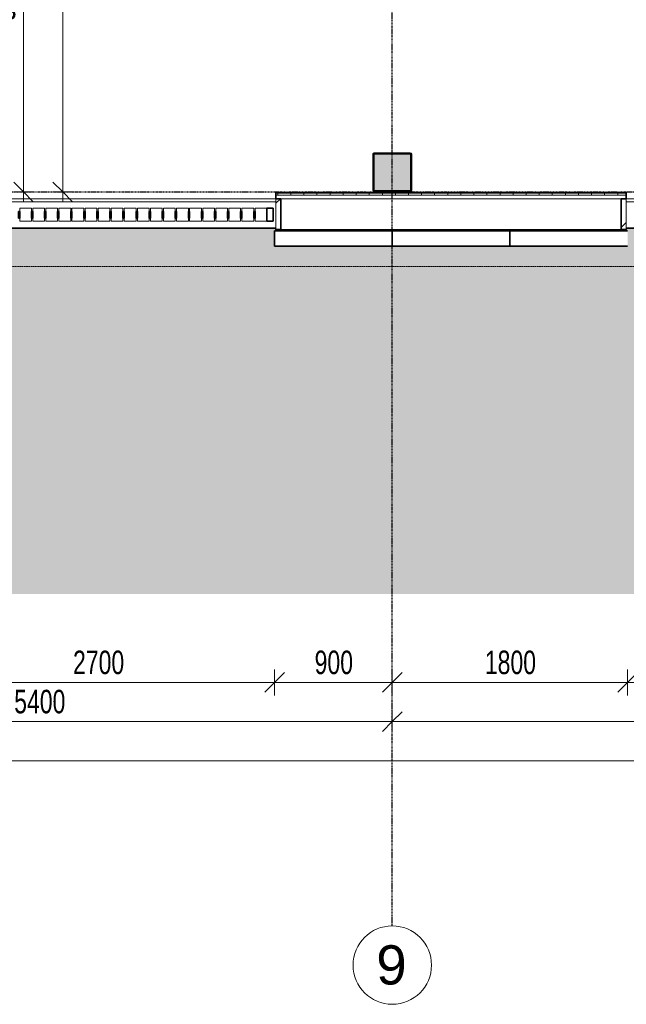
# Model space of a CAD drawing. Header units: millimetres. Extents: x -80560 to 110805, y -11020 to 52719.
# Tile 115 of 152: x 80645 to 85285, y 3783 to 11318. Entities that reach past the tile are written whole.
import ezdxf

# ---------------------------------------------------------------- set-up
doc = ezdxf.new("R2010")
doc.units = ezdxf.units.MM
doc.linetypes.add('CENTER2', pattern=[20, 8, -4, 4, -4])
doc.linetypes.add('DASHED2-1', pattern=[3, 2, -1])
for name, color, linetype, lineweight in [('A-ANNO-DIMS', 211, 'Continuous', 9), ('A-ANNO-DIMS-100', 211, 'Continuous', 9), ('A-FLOR', 192, 'Continuous', 18), ('A-FLOR-OVHD', 1, 'DASHED2-1', 18), ('A-FLOR-PATT', 8, 'Continuous', 18), ('A-GENM', 13, 'Continuous', 18), ('A-GLAZ-CWMG', 51, 'Continuous', 18), ('A-WALL', 113, 'Continuous', 35), ('A-WALL-PATT', 111, 'Continuous', 35), ('S-COLS', 52, 'Continuous', 18), ('S-GRID', 1, 'Continuous', 9), ('S-GRID-IDEN', 1, 'Continuous', 9)]:
    doc.layers.add(name, color=color, linetype=linetype, lineweight=lineweight)
doc.styles.add('Arial_5', font='arial.ttf', dxfattribs={"height": 300})
doc.styles.add('Arial_6', font='arial.ttf', dxfattribs={"width": 0.7, "height": 180})
doc.dimstyles.new('n3o_1_8', dxfattribs={"dimscale": 304.8, "dimtxt": 183.646692, "dimasz": 0.492126, "dimexe": 0.246063, "dimexo": 0.0625, "dimgap": 0.032808, "dimtad": 1, "dimdec": 0, "dimdsep": 46, "dimtxsty": 'Arial_6', "dimblk1": 'OBLIQUE', "dimblk2": 'OBLIQUE', "dimsah": 1, "dimcen": 0.09, "dimdle": 0.246063, "dimazin": 0, "dimtfac": 1, "dimtdec": 4, "dimtix": 1, "dimtmove": 0, "dimatfit": 3, "dimfxl": 0.246063, "dimfxlon": 1, "dimtvp": 1, "dimtolj": 1, "dimtzin": 0, "dimarcsym": 2})
doc.dimstyles.new('n3o_1_8_0_decimalen', dxfattribs={"dimscale": 304.8, "dimtxt": 183.646692, "dimasz": 0.492126, "dimexe": 0.328084, "dimexo": 0.0625, "dimgap": 0.032808, "dimtad": 1, "dimdec": 0, "dimdsep": 46, "dimtxsty": 'Arial_6', "dimblk1": 'OBLIQUE', "dimblk2": 'OBLIQUE', "dimsah": 1, "dimcen": 0.09, "dimdle": 0.328084, "dimazin": 0, "dimtfac": 1, "dimtdec": 4, "dimtix": 1, "dimtmove": 0, "dimatfit": 3, "dimfxl": 0.328084, "dimfxlon": 1, "dimtvp": 1, "dimtolj": 1, "dimtzin": 0, "dimarcsym": 2})
doc.dimstyles.new('n3o_1_8_3', dxfattribs={"dimscale": 304.8, "dimtxt": 183.646692, "dimasz": 0.492126, "dimexe": 0.246063, "dimexo": 0.0625, "dimgap": 0.032808, "dimtad": 1, "dimdec": 0, "dimdsep": 46, "dimtxsty": 'Arial_6', "dimblk1": 'OBLIQUE', "dimblk2": 'OBLIQUE', "dimsah": 1, "dimcen": 0.09, "dimdle": 0.246063, "dimazin": 0, "dimtfac": 1, "dimtdec": 4, "dimtix": 1, "dimtmove": 0, "dimatfit": 3, "dimfxl": 0.246063, "dimfxlon": 1, "dimtvp": 1, "dimtolj": 1, "dimtzin": 0, "dimarcsym": 2})
pattern_1 = [(45, (0, 0), (-141.42136, 141.42136), [])]

# ---------------------------------------------------------------- blocks, each defined once
blk = doc.blocks.new('Leonardo College_EHA_1489_R18_CF_situatie_2020_rvt-1-DO_00 begane grond')
at = {"layer": 'A-FLOR-PATT', "lineweight": 9}
h = blk.add_hatch(dxfattribs=at)
h.set_pattern_fill('FP_27', color=93, style=0, pattern_type=2)
h.set_pattern_definition([(90, (0, 0), (-456.197, 456.197), [120.967, -791.427]), (45, (0, 0), (-456.197, 456.197), [120.968, -524.193]), (135, (0, 0), (-456.197, -456.197), [120.968, -524.193])])
h.paths.add_polyline_path([(53547.8, 6923), (67447.4, 6923), (67424.9, 9701), (65130, 9701), (65130, 9711.4), (64440, 9713), (64440, 9701), (64450, 9701), (64450, 9584), (62200, 9584), (62200, 9701), (62210, 9701), (62210, 9720), (61625.9, 9721), (60390, 9721), (60390, 9701), (60400, 9701), (60400, 9584), (57700, 9584), (57700, 9701), (57710, 9701), (57710, 9721), (54990, 9721), (54990, 9701), (55000, 9701), (55000, 9584), (52300, 9584), (52300, 9701), (52268, 9701), (52268, 9694), (52290, 9694), (52290, 9684), (49610, 9684), (49610, 9694), (49632, 9694), (49632, 9701), (49600, 9700), (49600, 9584), (47450, 9584), (47450, 9701), (47418, 9701), (47418, 9694), (47440, 9694), (47440, 9684), (42960, 9684), (42960, 9694), (42982, 9694), (42982, 9701), (42950, 9700), (42950, 9584), (41600, 9584), (41600, 9701), (41568, 9701), (41568, 9694), (41590, 9694), (41590, 9684), (40683.4, 9684), (40682.5, 9678), (39817.5, 9678), (39816.6, 9684), (39710, 9684), (39710, 9694), (39732, 9694), (39732, 9701), (39700, 9701), (39700, 9584), (38800, 9584), (38800, 9701), (38768, 9701), (38768, 9694), (38790, 9694), (38790, 9684), (37910, 9684), (37910, 9694), (37932, 9694), (37932, 9701), (37900, 9701), (37900, 9584), (35200, 9584), (35200, 9701), (35168, 9701), (35168, 9694), (35190, 9694), (35190, 9684), (32510, 9684), (32510, 9694), (32532, 9694), (32532, 9701), (32500, 9701), (32500, 9584), (30100, 9584), (30100, 9701), (30068, 9701), (30068, 9694), (30090, 9694), (30090, 9684), (29210, 9684), (29210, 9694), (29232, 9694), (29232, 9701), (29200, 9701), (29200, 9584), (28527, 9584), (28527, 9701), (28495, 9701), (28495, 9694), (28517, 9694), (28517, 9684), (28412, 9684), (28409.5, 9668), (27544.5, 9668), (27542, 9684), (27437, 9684), (27437, 9694), (27459, 9694), (27459, 9701), (27427, 9701), (27427, 9584), (25750, 9584), (25750, 9701), (25718, 9701), (25718, 9694), (25740, 9694), (25740, 9684), (23960, 9684), (23960, 9694), (23982, 9694), (23982, 9701), (23950, 9700), (23950, 9584), (23050, 9584), (23050, 9701), (23018, 9701), (23018, 9694), (23040, 9694), (23040, 9684), (22160, 9684), (22160, 9694), (22182, 9694), (22182, 9701), (22150, 9701), (22150, 9584), (20350, 9584), (20350, 9701), (20318, 9701), (20318, 9694), (20340, 9694), (20340, 9684), (15860, 9684), (15860, 9694), (15882, 9694), (15882, 9701), (15850, 9700), (15850, 9584), (14384, 9584), (14384, 9721), (7590.2, 9721), (7590.2, 6923), (52710.1, 6923)], flags=0)
h.paths.add_polyline_path([(30068, 9713), (30073, 9713), (30073, 9721), (30068, 9721)], flags=0)
h.paths.add_polyline_path([(29227, 9713), (29232, 9713), (29232, 9721), (29227, 9721)], flags=0)
at = {"layer": 'A-FLOR', "color": 7}
for p, q in [((57710, 9721), (54990, 9721)), ((61869.7, 9721), (60390, 9721))]:
    blk.add_line(p, q, dxfattribs=at)
blk = doc.blocks.new('NLRS_28_SCO_UN_staalkolom koker betongevuld_gen_CGA - kolom A-V230-DO_00 begane grond')
at = {"layer": 'S-COLS', "lineweight": 5}
h = blk.add_hatch(dxfattribs=at)
h.set_pattern_fill('FP_198', color=256, style=0, pattern_type=2)
h.set_pattern_definition([(45, (-58600, -10150), (-99.99975, 99.99975), []), (45, (-58515, -10150), (-99.99975, 99.99975), []), (45, (-58510, -10150), (-99.99975, 99.99975), []), (45, (-58505, -10150), (-99.99975, 99.99975), []), (45, (-58500, -10150), (-99.99975, 99.99975), []), (45, (-58495, -10150), (-99.99975, 99.99975), []), (45, (-58490, -10150), (-99.99975, 99.99975), []), (45, (-58485, -10150), (-99.99975, 99.99975), [])])
h.paths.add_polyline_path([(138, -150), (146.5, -146.5), (150, -138), (150, 138), (146.5, 146.5), (138, 150), (-138, 150), (-146.5, 146.5), (-150, 138), (-150, -138), (-146.5, -146.5), (-138, -150)], flags=0)
h.paths.add_polyline_path([(-134, -142), (-139.7, -139.7), (-142, -134), (-142, 134), (-139.7, 139.7), (-134, 142), (134, 142), (139.7, 139.7), (142, 134), (142, -134), (139.7, -139.7), (134, -142)], flags=0)
at = {"layer": 'S-COLS', "lineweight": 9}
blk.add_hatch(color=256, dxfattribs=at).paths.add_polyline_path([(134, -142), (139.7, -139.7), (142, -134), (142, 134), (139.7, 139.7), (134, 142), (-134, 142), (-139.7, 139.7), (-142, 134), (-142, -134), (-139.7, -139.7), (-134, -142)], flags=0)
at = {"layer": 'S-COLS'}
for p, q in [((-150, 138), (-150, -138)), ((-142, -134), (-142, 134)), ((138, 150), (-138, 150)), ((-134, 142), (134, 142)), ((142, 134), (142, -134)), ((150, -138), (150, 138)), ((-138, -150), (138, -150)), ((134, -142), (-134, -142))]:
    blk.add_line(p, q, dxfattribs=at)
at = {"layer": 'S-COLS', "lineweight": 35}
for p, q in [((-142, 134), (-142, -134)), ((134, 142), (-134, 142)), ((142, -134), (142, 134)), ((-134, -142), (134, -142))]:
    blk.add_line(p, q, dxfattribs=at)
at = {"layer": 'S-COLS'}
for centre, radius, start, end in [((-138, 138), 12, 90, 180), ((-134, 134), 8, 90, 180), ((134, 134), 8, 0, 90), ((138, 138), 12, 0, 90), ((-138, -138), 12, 180, 270), ((-134, -134), 8, 180, 270), ((134, -134), 8, 270, 0), ((138, -138), 12, 270, 360)]:
    blk.add_arc(centre, radius, start, end, dxfattribs=at)
at = {"layer": 'S-COLS', "lineweight": 35}
for centre, start, end in [((-134, 134), 90, 180), ((134, 134), 360, 90), ((-134, -134), 180, 270), ((134, -134), 270, 360)]:
    blk.add_arc(centre, 8, start, end, dxfattribs=at)
blk = doc.blocks.new('19112_SW_LeonardoCollege_R2020_rvt-1-DO_00 begane grond')
at = {"layer": 'A-WALL', "color": 50, "lineweight": 9}
for p, q in [((54990, 9925), (57710, 9925)), ((60390, 9925), (62210, 9925)), ((57710, 9725), (54990, 9725)), ((62210, 9725), (60390, 9725))]:
    blk.add_line(p, q, dxfattribs=at)
at = {"color": 50, "lineweight": 9}
blk.add_blockref('NLRS_28_SCO_UN_staalkolom koker betongevuld_gen_CGA - kolom A-V230-DO_00 begane grond', (58600, 10150), dxfattribs=at)
blk = doc.blocks.new('95251-Leonardo College Leiden_rvt-1-DO_00 begane grond')
at = {"layer": 'A-WALL', "color": 130, "lineweight": 9}
for p, q in [((60390, 9925), (62210, 9925)), ((62210, 9725), (60390, 9725))]:
    blk.add_line(p, q, dxfattribs=at)
blk = doc.blocks.new('Rectangular Mullion - 90_n3o_terreinomheining_koker_50x100-33964607-DO_00 begane grond')
at = {"layer": 'A-GLAZ-CWMG', "lineweight": 35}
for p, q in [((0, 50), (-50, 50)), ((-50, 50), (-50, -50)), ((0, -50), (0, 50)), ((-50, -50), (0, -50))]:
    blk.add_line(p, q, dxfattribs=at)
blk = doc.blocks.new('Rectangular Mullion - 90_n3o_terreinomheining_koker_50x100-30957306-DO_00 begane grond')
at = {"layer": 'A-GLAZ-CWMG'}
for p, q in [((57550, 9850), (57550, 9875)), ((57550, 9875), (57640, 9875)), ((57550, 9775), (57550, 9800)), ((57640, 9775), (57550, 9775))]:
    blk.add_line(p, q, dxfattribs=at)
blk = doc.blocks.new('Rectangular Mullion - 90_n3o_terreinomheining_koker_50x100-V68-DO_00 begane grond')
at = {"layer": 'A-GLAZ-CWMG'}
for p, q in [((57450, 9850), (57450, 9875)), ((57450, 9875), (57540, 9875)), ((57540, 9875), (57540, 9850)), ((57450, 9775), (57450, 9800)), ((57540, 9800), (57540, 9775)), ((57540, 9775), (57450, 9775))]:
    blk.add_line(p, q, dxfattribs=at)
blk = doc.blocks.new('Rectangular Mullion - 90_n3o_terreinomheining_stripstaal_10x50-33964604-DO_00 begane grond')
at = {"layer": 'A-GLAZ-CWMG', "lineweight": 35}
for p, q in [((-5, 25), (5, 25)), ((-5, -25), (-5, 25)), ((5, 25), (5, -25)), ((5, -25), (-5, -25))]:
    blk.add_line(p, q, dxfattribs=at)
blk = doc.blocks.new('Rectangular Mullion - 90_n3o_terreinomheining_stripstaal_10x50-33965629-DO_00 begane grond')
at = {"layer": 'A-GLAZ-CWMG', "lineweight": 35}
for p, q in [((-5, 25), (5, 25)), ((-5, -25), (-5, 25)), ((5, 25), (5, -25)), ((5, -25), (-5, -25))]:
    blk.add_line(p, q, dxfattribs=at)
blk = doc.blocks.new('NLRS_41_GM_WPB_spouwlat-SH_generiek_ISR - 235x38-V269-DO_00 begane grond')
at = {"layer": 'A-GENM'}
h = blk.add_hatch(dxfattribs=at)
h.set_pattern_fill('FP_81', color=256, style=0, pattern_type=2)
h.set_pattern_definition(pattern_1)
h.paths.add_polyline_path([(57748, 9713), (57748, 9948), (57710, 9948), (57710, 9713)], flags=0)
for p, q in [((57748, 9948), (57710, 9948)), ((57710, 9948), (57710, 9713)), ((57748, 9713), (57748, 9948)), ((57710, 9713), (57748, 9713))]:
    blk.add_line(p, q, dxfattribs=at)
blk = doc.blocks.new('NLRS_41_GM_WPB_spouwlat-SH_generiek_ISR - 235x38-V270-DO_00 begane grond')
at = {"layer": 'A-GENM'}
h = blk.add_hatch(dxfattribs=at)
h.set_pattern_fill('FP_81', color=256, style=0, pattern_type=2)
h.set_pattern_definition(pattern_1)
h.paths.add_polyline_path([(60390, 9713), (60390, 9948), (60352, 9948), (60352, 9713)], flags=0)
for p, q in [((60390, 9948), (60352, 9948)), ((60352, 9948), (60352, 9713)), ((60390, 9713), (60390, 9948)), ((60352, 9713), (60390, 9713))]:
    blk.add_line(p, q, dxfattribs=at)
blk = doc.blocks.new('Grid - r_3_0mm-316018-DO_00 begane grond')
at = {"layer": 'S-GRID-IDEN'}
blk.add_circle((0, 0), 3, dxfattribs=at)
blk = doc.blocks.new('DIMBLOCK69-DO_00 begane grond')
at = {"layer": 'A-ANNO-DIMS-100'}
for p, q in [((78094.8, 5946.3), (78169.8, 6021.3)), ((78094.8, 6021.3), (78094.8, 5871.3)), ((78094.8, 5946.3), (78094.8, 6021.3)), ((83494.8, 5946.3), (83569.8, 6021.3)), ((83494.8, 6021.3), (83494.8, 5871.3)), ((83494.8, 5946.3), (83494.8, 6021.3)), ((78094.8, 5946.3), (78019.8, 5871.3)), ((78094.8, 5946.3), (83494.8, 5946.3)), ((83494.8, 5946.3), (83419.8, 5871.3))]:
    blk.add_line(p, q, dxfattribs=at)
at = {"layer": 'A-ANNO-DIMS-100', "color": 0, "insert": (80602.7, 6189.9), "char_height": 180, "width": 461.094, "attachment_point": 1, "line_spacing_factor": 0.941778, "style": 'Arial_6'}
blk.add_mtext('5400', dxfattribs=at)
blk = doc.blocks.new('_Oblique')
at = {"color": 0, "linetype": 'ByBlock', "lineweight": -2}
blk.add_line((-0.5, -0.5), (0.5, 0.5), dxfattribs=at)
blk = doc.blocks.new('DIMBLOCK70-DO_00 begane grond')
at = {"layer": 'A-ANNO-DIMS-100'}
for p, q in [((83494.8, 5946.3), (83569.8, 6021.3)), ((83494.8, 6021.3), (83494.8, 5871.3)), ((83494.8, 5946.3), (83494.8, 6021.3)), ((88894.8, 5946.3), (88969.8, 6021.3)), ((88894.8, 6021.3), (88894.8, 5871.3)), ((88894.8, 5946.3), (88894.8, 6021.3)), ((83494.8, 5946.3), (83419.8, 5871.3)), ((83494.8, 5946.3), (88894.8, 5946.3)), ((88894.8, 5946.3), (88819.8, 5871.3))]:
    blk.add_line(p, q, dxfattribs=at)
at = {"layer": 'A-ANNO-DIMS-100', "color": 0, "insert": (86002.7, 6189.9), "char_height": 180, "width": 461.094, "attachment_point": 1, "line_spacing_factor": 0.941778, "style": 'Arial_6'}
blk.add_mtext('5400', dxfattribs=at)
blk = doc.blocks.new('DIMBLOCK272-DO_00 begane grond')
at = {"layer": 'A-ANNO-DIMS-100'}
for p, q in [((102364.8, 10470.3), (102364.8, 5571.3)), ((102364.8, 5646.3), (102364.8, 10470.3)), ((39278.8, 5646.3), (39353.8, 5721.3)), ((39278.8, 5721.3), (39278.8, 5571.3)), ((39278.8, 5646.3), (39278.8, 5721.3)), ((102364.8, 5646.3), (102439.8, 5721.3)), ((39203.8, 5646.3), (102439.8, 5646.3)), ((39278.8, 5646.3), (39203.8, 5571.3)), ((102364.8, 5646.3), (102289.8, 5571.3))]:
    blk.add_line(p, q, dxfattribs=at)
at = {"layer": 'A-ANNO-DIMS-100', "color": 0, "insert": (70581.7, 5889.9), "char_height": 180, "width": 576.368, "attachment_point": 1, "line_spacing_factor": 0.941778, "style": 'Arial_6'}
blk.add_mtext('63086', dxfattribs=at)
blk = doc.blocks.new('DIMBLOCK552-DO_00 begane grond')
at = {"layer": 'A-ANNO-DIMS-100'}
for p, q in [((79894.8, 6346.3), (79894.8, 6146.3)), ((79894.8, 6246.3), (79894.8, 6346.3)), ((82594.8, 6346.3), (82594.8, 6146.3)), ((82594.8, 6246.3), (82594.8, 6346.3)), ((79894.8, 6246.3), (79969.8, 6321.3)), ((82594.8, 6246.3), (82669.8, 6321.3)), ((79894.8, 6246.3), (79819.8, 6171.3)), ((79894.8, 6246.3), (82594.8, 6246.3)), ((82594.8, 6246.3), (82519.8, 6171.3))]:
    blk.add_line(p, q, dxfattribs=at)
at = {"layer": 'A-ANNO-DIMS-100', "color": 0, "insert": (81052.7, 6489.9), "char_height": 180, "width": 461.094, "attachment_point": 1, "line_spacing_factor": 0.941778, "style": 'Arial_6'}
blk.add_mtext('2700', dxfattribs=at)
blk = doc.blocks.new('DIMBLOCK553-DO_00 begane grond')
at = {"layer": 'A-ANNO-DIMS-100'}
for p, q in [((82594.8, 6346.3), (82594.8, 6146.3)), ((82594.8, 6246.3), (82594.8, 6346.3)), ((83494.8, 6346.3), (83494.8, 6146.3)), ((83494.8, 6246.3), (83494.8, 6346.3)), ((82594.8, 6246.3), (82669.8, 6321.3)), ((83494.8, 6246.3), (83569.8, 6321.3)), ((82594.8, 6246.3), (82519.8, 6171.3)), ((82594.8, 6246.3), (83494.8, 6246.3)), ((83494.8, 6246.3), (83419.8, 6171.3))]:
    blk.add_line(p, q, dxfattribs=at)
at = {"layer": 'A-ANNO-DIMS-100', "color": 0, "insert": (82900.7, 6489.9), "char_height": 180, "width": 345.821, "attachment_point": 1, "line_spacing_factor": 0.941778, "style": 'Arial_6'}
blk.add_mtext('900', dxfattribs=at)
blk = doc.blocks.new('DIMBLOCK554-DO_00 begane grond')
at = {"layer": 'A-ANNO-DIMS-100'}
for p, q in [((83494.8, 6346.3), (83494.8, 6146.3)), ((83494.8, 6246.3), (83494.8, 6346.3)), ((85294.8, 6346.3), (85294.8, 6146.3)), ((85294.8, 6246.3), (85294.8, 6346.3)), ((83494.8, 6246.3), (83569.8, 6321.3)), ((85294.8, 6246.3), (85369.8, 6321.3)), ((83494.8, 6246.3), (83419.8, 6171.3)), ((83494.8, 6246.3), (85294.8, 6246.3)), ((85294.8, 6246.3), (85219.8, 6171.3))]:
    blk.add_line(p, q, dxfattribs=at)
at = {"layer": 'A-ANNO-DIMS-100', "color": 0, "insert": (84202.7, 6489.9), "char_height": 180, "width": 461.094, "attachment_point": 1, "line_spacing_factor": 0.941778, "style": 'Arial_6'}
blk.add_mtext('1800', dxfattribs=at)
blk = doc.blocks.new('DIMBLOCK555-DO_00 begane grond')
at = {"layer": 'A-ANNO-DIMS-100'}
for p, q in [((85294.8, 6346.3), (85294.8, 6146.3)), ((85294.8, 6246.3), (85294.8, 6346.3)), ((87094.8, 6346.3), (87094.8, 6146.3)), ((87094.8, 6246.3), (87094.8, 6346.3)), ((85294.8, 6246.3), (85369.8, 6321.3)), ((87094.8, 6246.3), (87169.8, 6321.3)), ((85294.8, 6246.3), (85219.8, 6171.3)), ((85294.8, 6246.3), (87094.8, 6246.3)), ((87094.8, 6246.3), (87019.8, 6171.3))]:
    blk.add_line(p, q, dxfattribs=at)
at = {"layer": 'A-ANNO-DIMS-100', "color": 0, "insert": (86002.7, 6489.9), "char_height": 180, "width": 461.094, "attachment_point": 1, "line_spacing_factor": 0.941778, "style": 'Arial_6'}
blk.add_mtext('1800', dxfattribs=at)
blk = doc.blocks.new('DIMBLOCK634-DO_00 begane grond')
at = {"layer": 'A-ANNO-DIMS-100'}
for p, q in [((80674.1, 12999.5), (80599.1, 13074.5)), ((80599.1, 12999.5), (80749.1, 12999.5)), ((80674.1, 12999.5), (80599.1, 12999.5)), ((80674.1, 9925), (80674.1, 12999.5)), ((80674.1, 12999.5), (80749.1, 12924.5)), ((80674.1, 10000), (80599.1, 10075)), ((80599.1, 10000), (80749.1, 10000)), ((80674.1, 10000), (80599.1, 10000)), ((80674.1, 10000), (80749.1, 9925))]:
    blk.add_line(p, q, dxfattribs=at)
at = {"layer": 'A-ANNO-DIMS-100', "color": 0, "insert": (80430.5, 11307.6), "char_height": 180, "width": 461.094, "attachment_point": 1, "rotation": 90, "line_spacing_factor": 0.941778, "style": 'Arial_6'}
blk.add_mtext('3000', dxfattribs=at)
blk = doc.blocks.new('DIMBLOCK638-DO_00 begane grond')
at = {"layer": 'A-ANNO-DIMS-100'}
for p, q in [((80974.1, 18100), (80899.1, 18175)), ((80899.1, 18100), (81049.1, 18100)), ((80974.1, 18100), (80899.1, 18100)), ((80974.1, 18100), (80974.1, 9925)), ((80974.1, 18100), (81049.1, 18025)), ((80974.1, 10000), (80899.1, 10075)), ((81049.1, 10000), (80899.1, 10000)), ((80974.1, 10000), (81049.1, 9925)), ((80974.1, 10000), (81049.1, 10000))]:
    blk.add_line(p, q, dxfattribs=at)
at = {"layer": 'A-ANNO-DIMS-100', "color": 0, "insert": (80730.5, 13857.9), "char_height": 180, "width": 461.094, "attachment_point": 1, "rotation": 90, "line_spacing_factor": 0.941778, "style": 'Arial_6'}
blk.add_mtext('8100', dxfattribs=at)

msp = doc.modelspace()

# ---------------------------------------------------------------- hatches: boundary and pattern name
at = {"layer": 'A-WALL-PATT', "lineweight": 18}
h = msp.add_hatch(dxfattribs=at)
h.set_pattern_fill('FP_232', color=256, angle=-270, style=0, pattern_type=2)
h.set_pattern_definition([(270, (88518.82, 9992), (100, 4e-13), [])])
h.paths.add_polyline_path([(98561.2, 9976), (98715.8, 9976), (98715.8, 9992), (98404.8, 9991), (98404.8, 9977.2), (98444.8, 9976)], flags=0)
h.paths.add_polyline_path([(94156.2, 9976), (94194.8, 9977.1), (94194.8, 9992), (93854.8, 9992), (93854.8, 9976)], flags=0)
h.paths.add_polyline_path([(88870.1, 9976), (89334.8, 9976), (89334.8, 9992), (87104.8, 9992), (87104.8, 9976), (88576.4, 9976)], flags=0)
h.paths.add_polyline_path([(84758.7, 9976), (85284.8, 9976), (85284.8, 9992), (82604.8, 9992), (82604.8, 9976), (84171.3, 9976)], flags=0)
h.paths.add_polyline_path([(79884.8, 9976), (79884.8, 9992), (78349.8, 9992), (78349.8, 9976), (79472.6, 9976)], flags=0)
h = msp.add_hatch(dxfattribs=at)
h.set_pattern_fill('FP_77', color=256, angle=90, style=0, pattern_type=2)
h.set_pattern_definition([(90, (90363.32, 9701), (-100, -3e-13), [])])
h.paths.add_polyline_path([(100286.9, 9701), (100286.9, 9713), (93854.8, 9713), (93854.8, 9701), (99442.3, 9701)], flags=0)
h.paths.add_polyline_path([(88870.1, 9701), (89334.8, 9701), (89334.8, 9713), (87104.8, 9713), (87104.8, 9701), (88576.4, 9701)], flags=0)
h.paths.add_polyline_path([(85052.3, 9701), (85284.8, 9701), (85284.8, 9713), (82604.8, 9713), (82604.8, 9701), (84758.7, 9701)], flags=0)
h.paths.add_polyline_path([(79472.6, 9701), (79884.8, 9701), (79884.8, 9713), (78321.8, 9713), (78321.8, 9701)], flags=0)

# ---------------------------------------------------------------- linework, layer by layer
at = {"layer": 'A-FLOR'}
for p, q in [((79884.8, 9948), (82604.8, 9948)), ((85284.8, 9948), (87104.8, 9948))]:
    msp.add_line(p, q, dxfattribs=at)
at = {"layer": 'A-FLOR-OVHD'}
msp.add_line((102310.7, 9429), (36723.8, 9429), dxfattribs=at)
at = {"layer": 'A-WALL'}
for p, q in [((85284.8, 9992), (82604.8, 9992)), ((82604.8, 9992), (82604.8, 9948)), ((82604.8, 9948), (82642.8, 9948)), ((82642.8, 9948), (82642.8, 9713)), ((85246.8, 9713), (85246.8, 9948)), ((85246.8, 9948), (85284.8, 9948)), ((85284.8, 9948), (85284.8, 9992)), ((85294.8, 9701), (82594.8, 9701)), ((82594.8, 9701), (82594.8, 9584)), ((82642.8, 9713), (82604.8, 9713)), ((82604.8, 9713), (82604.8, 9701)), ((83494.8, 9584), (83494.8, 9701)), ((84394.8, 9701), (84394.8, 9584)), ((85284.8, 9713), (85246.8, 9713)), ((85284.8, 9701), (85284.8, 9713)), ((82594.8, 9584), (85294.8, 9584))]:
    msp.add_line(p, q, dxfattribs=at)
at = {"layer": 'A-WALL', "lineweight": 18}
for p, q in [((82604.8, 9976), (85284.8, 9976)), ((85246.8, 9948), (82642.8, 9948)), ((82642.8, 9713), (85246.8, 9713))]:
    msp.add_line(p, q, dxfattribs=at)
at = {"layer": 'S-GRID', "linetype": 'CENTER2', "lineweight": 25}
for p, q in [((83494.8, 4383.3), (83494.8, 52119.1)), ((29945.3, 10000), (110204.9, 10000))]:
    msp.add_line(p, q, dxfattribs=at)

# ---------------------------------------------------------------- block references
at = {"color": 250, "lineweight": 5}
for name in ['Leonardo College_EHA_1489_R18_CF_situatie_2020_rvt-1-DO_00 begane grond', '19112_SW_LeonardoCollege_R2020_rvt-1-DO_00 begane grond', '95251-Leonardo College Leiden_rvt-1-DO_00 begane grond']:
    msp.add_blockref(name, (24894.8, 0), dxfattribs=at)
at = {"layer": 'A-GENM'}
for name in ['NLRS_41_GM_WPB_spouwlat-SH_generiek_ISR - 235x38-V269-DO_00 begane grond', 'NLRS_41_GM_WPB_spouwlat-SH_generiek_ISR - 235x38-V270-DO_00 begane grond']:
    msp.add_blockref(name, (24894.8, 0), dxfattribs=at)
at = {"layer": 'A-GLAZ-CWMG'}
for name, p in [('Rectangular Mullion - 90_n3o_terreinomheining_koker_50x100-V68-DO_00 begane grond', (23194.8, 0)), ('Rectangular Mullion - 90_n3o_terreinomheining_koker_50x100-V68-DO_00 begane grond', (23294.8, 0)), ('Rectangular Mullion - 90_n3o_terreinomheining_koker_50x100-V68-DO_00 begane grond', (23394.8, 0)), ('Rectangular Mullion - 90_n3o_terreinomheining_koker_50x100-V68-DO_00 begane grond', (23494.8, 0)), ('Rectangular Mullion - 90_n3o_terreinomheining_koker_50x100-V68-DO_00 begane grond', (23594.8, 0)), ('Rectangular Mullion - 90_n3o_terreinomheining_koker_50x100-V68-DO_00 begane grond', (23694.8, 0)), ('Rectangular Mullion - 90_n3o_terreinomheining_koker_50x100-V68-DO_00 begane grond', (23794.8, 0)), ('Rectangular Mullion - 90_n3o_terreinomheining_koker_50x100-V68-DO_00 begane grond', (23894.8, 0)), ('Rectangular Mullion - 90_n3o_terreinomheining_koker_50x100-V68-DO_00 begane grond', (23994.8, 0)), ('Rectangular Mullion - 90_n3o_terreinomheining_koker_50x100-V68-DO_00 begane grond', (24094.8, 0)), ('Rectangular Mullion - 90_n3o_terreinomheining_koker_50x100-V68-DO_00 begane grond', (24194.8, 0)), ('Rectangular Mullion - 90_n3o_terreinomheining_koker_50x100-V68-DO_00 begane grond', (24294.8, 0)), ('Rectangular Mullion - 90_n3o_terreinomheining_koker_50x100-V68-DO_00 begane grond', (24394.8, 0)), ('Rectangular Mullion - 90_n3o_terreinomheining_koker_50x100-V68-DO_00 begane grond', (24494.8, 0)), ('Rectangular Mullion - 90_n3o_terreinomheining_koker_50x100-V68-DO_00 begane grond', (24594.8, 0)), ('Rectangular Mullion - 90_n3o_terreinomheining_koker_50x100-V68-DO_00 begane grond', (24694.8, 0)), ('Rectangular Mullion - 90_n3o_terreinomheining_koker_50x100-V68-DO_00 begane grond', (24794.8, 0)), ('Rectangular Mullion - 90_n3o_terreinomheining_koker_50x100-V68-DO_00 begane grond', (24894.8, 0)), ('Rectangular Mullion - 90_n3o_terreinomheining_koker_50x100-30957306-DO_00 begane grond', (24894.8, 0)), ('Rectangular Mullion - 90_n3o_terreinomheining_koker_50x100-33964607-DO_00 begane grond', (82584.8, 9825))]:
    msp.add_blockref(name, p, dxfattribs=at)
at = {"layer": 'A-GLAZ-CWMG', "extrusion": (0, 0, -1)}
for name, p in [('Rectangular Mullion - 90_n3o_terreinomheining_stripstaal_10x50-33965629-DO_00 begane grond', (-80639.8, 9825)), ('Rectangular Mullion - 90_n3o_terreinomheining_stripstaal_10x50-33965629-DO_00 begane grond', (-80739.8, 9825)), ('Rectangular Mullion - 90_n3o_terreinomheining_stripstaal_10x50-33964604-DO_00 begane grond', (-80839.8, 9825)), ('Rectangular Mullion - 90_n3o_terreinomheining_stripstaal_10x50-33964604-DO_00 begane grond', (-80939.8, 9825)), ('Rectangular Mullion - 90_n3o_terreinomheining_stripstaal_10x50-33964604-DO_00 begane grond', (-81039.8, 9825)), ('Rectangular Mullion - 90_n3o_terreinomheining_stripstaal_10x50-33964604-DO_00 begane grond', (-81139.8, 9825)), ('Rectangular Mullion - 90_n3o_terreinomheining_stripstaal_10x50-33964604-DO_00 begane grond', (-81239.8, 9825)), ('Rectangular Mullion - 90_n3o_terreinomheining_stripstaal_10x50-33964604-DO_00 begane grond', (-81339.8, 9825)), ('Rectangular Mullion - 90_n3o_terreinomheining_stripstaal_10x50-33964604-DO_00 begane grond', (-81439.8, 9825)), ('Rectangular Mullion - 90_n3o_terreinomheining_stripstaal_10x50-33964604-DO_00 begane grond', (-81539.8, 9825)), ('Rectangular Mullion - 90_n3o_terreinomheining_stripstaal_10x50-33964604-DO_00 begane grond', (-81639.8, 9825)), ('Rectangular Mullion - 90_n3o_terreinomheining_stripstaal_10x50-33964604-DO_00 begane grond', (-81739.8, 9825)), ('Rectangular Mullion - 90_n3o_terreinomheining_stripstaal_10x50-33964604-DO_00 begane grond', (-81839.8, 9825)), ('Rectangular Mullion - 90_n3o_terreinomheining_stripstaal_10x50-33964604-DO_00 begane grond', (-81939.8, 9825)), ('Rectangular Mullion - 90_n3o_terreinomheining_stripstaal_10x50-33964604-DO_00 begane grond', (-82039.8, 9825)), ('Rectangular Mullion - 90_n3o_terreinomheining_stripstaal_10x50-33964604-DO_00 begane grond', (-82139.8, 9825)), ('Rectangular Mullion - 90_n3o_terreinomheining_stripstaal_10x50-33964604-DO_00 begane grond', (-82239.8, 9825)), ('Rectangular Mullion - 90_n3o_terreinomheining_stripstaal_10x50-33964604-DO_00 begane grond', (-82339.8, 9825)), ('Rectangular Mullion - 90_n3o_terreinomheining_stripstaal_10x50-33964604-DO_00 begane grond', (-82439.8, 9825))]:
    msp.add_blockref(name, p, dxfattribs=at)
at = {"layer": 'S-GRID-IDEN', "xscale": 99.99999999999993, "yscale": 99.99999999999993, "zscale": 99.99999999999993}
msp.add_blockref('Grid - r_3_0mm-316018-DO_00 begane grond', (83494.8, 4083.3), dxfattribs=at)

# ---------------------------------------------------------------- texts
at = {"layer": 'S-GRID-IDEN', "insert": (83372.2, 4235.1), "char_height": 300, "width": 288.607, "attachment_point": 1, "style": 'Arial_5'}
msp.add_mtext('9', dxfattribs=at)

# ---------------------------------------------------------------- dimensions: what is measured, and where the dimension line sits
at = {"layer": 'A-ANNO-DIMS'}
for base, p1, p2, override, picture, middle in [((80974.1, 10000), (80899.1, 18100), (81049.1, 10000), {"dimpost": '<>', "dimfxl": 8101.38877}, 'DIMBLOCK638-DO_00 begane grond', (80872.2, 14050)), ((80674.13809, 12999.5), (80599.13809, 10000), (80599.13809, 12999.5), {"dimpost": '<>', "dimfxl": 2999.5}, 'DIMBLOCK634-DO_00 begane grond', (80572.2349517, 11499.75))]:
    dim = msp.add_linear_dim(base=base, p1=p1, p2=p2, angle=90, dimstyle='n3o_1_8_3', override=override, dxfattribs=at)
    dim.commit()
    dim.dimension.update_dxf_attribs({"geometry": picture, "text_midpoint": middle})
for base, p1, p2, dimstyle, override, picture, middle in [((102364.8, 5646.3), (39278.8, 5721.3), (102364.8, 10470.3), 'n3o_1_8', {"dimpost": '<>', "dimfxl": 63264.498951}, 'DIMBLOCK272-DO_00 begane grond', (70821.8, 5748.2)), ((82594.8, 6246.3), (79894.8, 6346.3), (82594.8, 6346.3), 'n3o_1_8_0_decimalen', {"dimpost": '<>', "dimfxl": 2700}, 'DIMBLOCK552-DO_00 begane grond', (81244.8, 6348.2)), ((83494.8, 6246.3), (82594.8, 6346.3), (83494.8, 6346.3), 'n3o_1_8_0_decimalen', {"dimpost": '<>', "dimfxl": 900}, 'DIMBLOCK553-DO_00 begane grond', (83044.8, 6348.2)), ((85294.8, 6246.3), (83494.8, 6346.3), (85294.8, 6346.3), 'n3o_1_8_0_decimalen', {"dimpost": '<>', "dimfxl": 1800}, 'DIMBLOCK554-DO_00 begane grond', (84394.8, 6348.2)), ((87094.8, 6246.3), (85294.8, 6346.3), (87094.8, 6346.3), 'n3o_1_8_0_decimalen', {"dimpost": '<>', "dimfxl": 1800}, 'DIMBLOCK555-DO_00 begane grond', (86194.8, 6348.2)), ((83494.8, 5946.3), (78094.8, 6021.3), (83494.8, 6021.3), 'n3o_1_8', {"dimpost": '<>', "dimfxl": 5400}, 'DIMBLOCK69-DO_00 begane grond', (80794.8, 6048.2)), ((88894.8, 5946.3), (83494.8, 6021.3), (88894.8, 6021.3), 'n3o_1_8', {"dimpost": '<>', "dimfxl": 5400}, 'DIMBLOCK70-DO_00 begane grond', (86194.8, 6048.2))]:
    dim = msp.add_linear_dim(base=base, p1=p1, p2=p2, dimstyle=dimstyle, override=override, dxfattribs=at)
    dim.commit()
    dim.dimension.update_dxf_attribs({"geometry": picture, "text_midpoint": middle})

doc.saveas('drawing.dxf')
